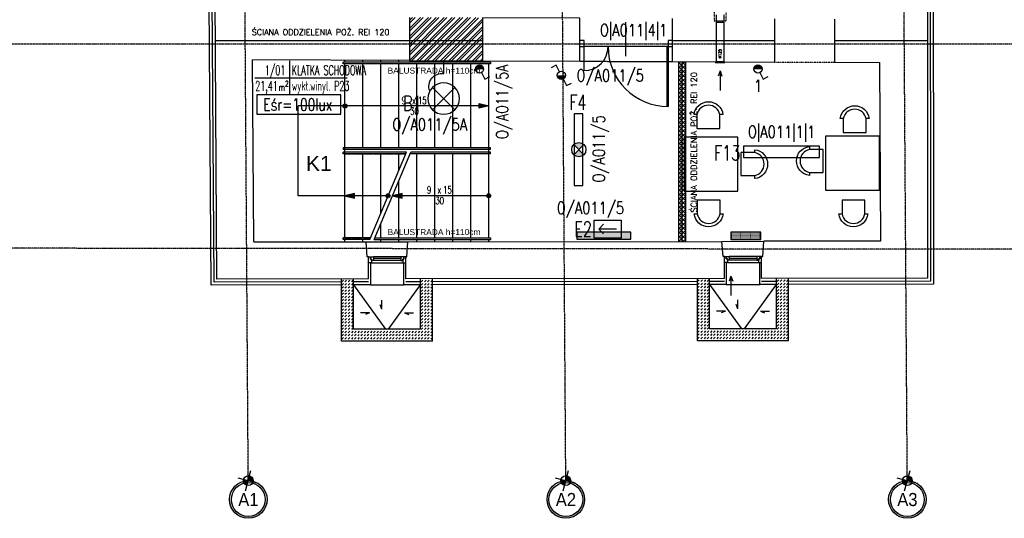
# Model space of a CAD drawing. Header units: inches. Extents: x -281236 to -70395, y 38777 to 102341.
# Tile 8 of 244: x -143289 to -141646, y 40369 to 41201. Entities that reach past the tile are written whole.
import ezdxf
from ezdxf.enums import TextEntityAlignment as Align

# ---------------------------------------------------------------- set-up
doc = ezdxf.new("R2010")
doc.units = ezdxf.units.IN
doc.header["$MEASUREMENT"] = 0
for name, pattern in [('CENTER', [2, 1.25, -0.25, 0.25, -0.25]), ('DASHDOT', [1, 0.5, -0.25, 0, -0.25]), ('DASHED2', [0.375, 0.25, -0.125])]:
    doc.linetypes.add(name, pattern=pattern)
doc.layers.get('0').update_dxf_attribs({"color": 101})
for name, color, linetype in [('beton_hatch', 145, 'Continuous'), ('Cieniutko', 8, 'Continuous'), ('Drz---drzwi', 5, 'Continuous'), ('E-90', 6, 'Continuous'), ('E-OPIS-POM', 6, 'Continuous'), ('E35', 6, 'Continuous'), ('E50', 3, 'Continuous'), ('Ele-balustrada', 64, 'Continuous'), ('Ins-ppoz-opis', 240, 'Continuous'), ('Ins-went', 141, 'Continuous'), ('Ins-went-opis', 141, 'Continuous'), ('Okn---okna', 5, 'Continuous'), ('Opis-spadki', 61, 'Continuous'), ('Os-osie glowne', 8, 'CENTER'), ('Os-osie-opis', 8, 'Continuous'), ('Sc-cegla pelna', 32, 'Continuous'), ('Sc-cegla pelna-hatch', 8, 'Continuous'), ('Sc-gazobeton', 45, 'Continuous'), ('Sc-izolacja term-obrys', 132, 'Continuous'), ('Sc-izolacja term-styropian', 151, 'STYROPIAN-KA'), ('Sc-nad', 5, 'DASHED2'), ('Sc-nadproza kon', 5, 'DASHED2'), ('Sch-opis', 51, 'Continuous'), ('Sch-widok', 12, 'Continuous'), ('Sch-widok-nad', 12, 'DASHED2'), ('studzienki_widok', 52, 'Continuous'), ('W-otwor-strop', 126, 'Continuous'), ('Wym-zew', 9, 'Continuous'), ('Wyp-grzejniki', 56, 'Continuous'), ('Wyp-meble', 155, 'Continuous')]:
    doc.layers.add(name, color=color, linetype=linetype)
doc.layers.add('ha_sc_proj', color=251, linetype='Continuous', lineweight=13)
doc.layers.get('Wym-zew').off()
doc.styles.add('dwg_opis duży', font='ARIAL.TTF', dxfattribs={"width": 0.9})
doc.styles.add('KA wymiar', font='romans.shx', dxfattribs={"width": 0.6})
doc.styles.add('ROMANS', font='romans', dxfattribs={"width": 0.85})
doc.styles.get("Standard").update_dxf_attribs({"font": 'romans.shx'})
doc.styles.add('TYTUL2', font='ARIAL.TTF')
doc.linetypes.add('BATTING', pattern='A,0.0001,-0.1,[134,ltypeshp.shx,S=0.1,R=0,X=-0.1,Y=0],-0.2,[134,ltypeshp.shx,S=0.1,R=180,X=0.1,Y=0],-0.1', length=0.4001)
doc.linetypes.add('STYROPIAN-KA', pattern='A,0.0001,-0.1,[135,ltypeshp.shx,S=0.1,R=0,X=-0.1,Y=0],0,[135,ltypeshp.shx,S=0.1,R=180,X=0.1,Y=0],-0.1', length=0.2001)
doc.linetypes.add('ZIGZAG', pattern='A,0.00254,-5.08,[131,ltypeshp.shx,S=5.08,R=0,X=-5.08,Y=0],-10.16,[131,ltypeshp.shx,S=5.08,R=180,X=5.08,Y=0],-5.08', length=20.32254)

# ---------------------------------------------------------------- blocks, each defined once
blk = doc.blocks.new('pow')
for p, q in [((0, 0.523), (0, -0.523)), ((-1.075, 0), (1.78, 0))]:
    blk.add_line(p, q)
at = {"style": 'KA wymiar', "width": 0.6}
for s, height, p in [('m', 0.21, (-0.333, -0.401)), ('2', 0.18, (-0.139, -0.27))]:
    blk.add_text(s, height=height, dxfattribs=at).set_placement(p)
for tag, p in [('01', (-0.131, 0.084)), ('000.00', (-0.364, -0.401))]:
    blk.add_attdef(tag, text='', height=0.3, dxfattribs=at).set_placement(p, align=Align.RIGHT)
for tag, p in [('POMIESZCZENIE', (0.071, 0.084)), ('POSADZKA', (0.071, -0.401))]:
    blk.add_attdef(tag, p, '', height=0.3, dxfattribs=at)
blk = doc.blocks.new('kier')
at = {"layer": 'E35', "ltscale": 0.2}
for p, q in [((7.8, 15), (15.9, 23.1)), ((37.6, 15), (7.8, 15)), ((7.8, 15), (15.9, 6.9))]:
    blk.add_line(p, q, dxfattribs=at)
blk.add_lwpolyline([(0, 30), (45, 30), (45, 0), (0, 0)], close=True, dxfattribs=at)
blk = doc.blocks.new('E_WYPUSTL')
at = {"layer": 'E35'}
for p, q in [((0.271, -0.115), (0.501, 0.115)), ((0.271, 0.115), (0.501, -0.115)), ((0, 0), (0.13, 0))]:
    blk.add_line(p, q, dxfattribs=at)
blk.add_circle((0.386, 0), 0.162, dxfattribs=at)
blk.add_arc((0.258, 0.022), 0.13, 67.6831, 189.6652, dxfattribs=at)
blk = doc.blocks.new('ozn_schody-strzałka8x16')
at = {"ltscale": 25}
blk.add_hatch(color=256, dxfattribs=at).paths.add_polyline_path([(0, 0), (-4, -16), (4, -16)])
blk.add_lwpolyline([(0, 0), (-4, -16), (4, -16)], close=True, dxfattribs=at)
blk = doc.blocks.new('ozn_schody-kółko_d14')
at = {"ltscale": 25}
h = blk.add_hatch(color=256, dxfattribs=at)
edge = h.paths.add_edge_path()
edge.add_arc((0, 0), 3.33, 0, 360)
at = {"ltscale": 7}
blk.add_circle((0, 0), 3.33, dxfattribs=at)
blk = doc.blocks.new('ozn_opis-schodów1-rzut')
at = {"style": 'ROMANS', "width": 0.7}
blk.add_text('x', height=12, dxfattribs=at).set_placement((-3.3, 3))
at = {"ltscale": 25, "style": 'ROMANS', "width": 0.7}
blk.add_attdef('Ilość', text='', height=12, dxfattribs=at).set_placement((-7.7, 3), align=Align.RIGHT)
blk.add_attdef('Wysokość', (6.2, 3), '', height=12, dxfattribs=at)
blk.add_attdef('Długość', text='', height=12, dxfattribs=at).set_placement((0.4, -15), align=Align.CENTER)
blk = doc.blocks.new('_DKGJHF')
at = {"ltscale": 7}
for p, q in [((-21.1, -77), (35.9, -77)), ((-5, -145.5), (-105, -145.5)), ((-5, -147.5), (-105, -147.5))]:
    blk.add_line(p, q, dxfattribs=at)
for points in [[(5, -7.5), (5, 0), (-5, 0), (-5, -7.5)], [(5, -155), (5, -147.5), (-5, -147.5), (-5, -155)]]:
    blk.add_lwpolyline(points, close=True, dxfattribs=at)
for points in [[(-45, -7.5), (-5, -7.5)], [(-5, -147.5), (-5, -7.5)]]:
    blk.add_lwpolyline(points, dxfattribs=at)
for centre, radius, start, end in [((-5, -7.5), 40, 180, 270), ((-5, -147.5), 100, 90, 180)]:
    blk.add_arc(centre, radius, start, end)
blk = doc.blocks.new('ramiak62')
at = {"layer": 'Okn---okna'}
for p, q in [((0, 54), (0, 8)), ((3, 54), (3, 8)), ((6, 54), (6, 8)), ((10, 5), (10, 57))]:
    blk.add_line(p, q, dxfattribs=at)
for points in [[(10, 57), (10, 62), (0, 62), (0, 59), (4, 59), (4, 57)], [(6, 54), (6, 57), (4, 57), (4, 59), (0, 59), (0, 57), (0, 54)], [(6, 8), (6, 5), (4, 5), (4, 3), (0, 3), (0, 5), (0, 8)], [(10, 5), (10, 0), (0, 0), (0, 3), (4, 3), (4, 5)]]:
    blk.add_lwpolyline(points, close=True, dxfattribs=at)
blk = doc.blocks.new('0630_STRZAŁKA')
at = {"ltscale": 0.5}
for points in [[(0, 0), (-3, -8.6)], [(0, 0), (0, -32.4)], [(0, 0), (3, -8.6)]]:
    blk.add_lwpolyline(points, dxfattribs=at)
blk = doc.blocks.new('_opis_osi_liczbowy')
blk.add_hatch(color=256).paths.add_polyline_path([(32, 32), (32, 28.8, -1), (32, -28.8), (32, -32, 1)])
at = {"layer": 'Defpoints'}
h = blk.add_hatch(color=256, dxfattribs=at)
h.paths.add_polyline_path([(-2.2, -8, 0.414214), (8, -2.2), (0, 0)])
h.paths.add_polyline_path([(-8, 2.2), (0, 0), (2.2, 8, 0.414214)])
for radius in [32, 28.8]:
    blk.add_circle((32, 0), radius)
for p, q in [((4.6, 17.3), (-4.6, -17.3)), ((17.3, -4.6), (-17.3, 4.6))]:
    blk.add_line(p, q, dxfattribs=at)
blk.add_circle((0, 0), 8.32, dxfattribs=at)
at = {"style": 'dwg_opis duży', "width": 0.9}
blk.add_attdef('AXNAMEH', text='', height=22.4, rotation=90, dxfattribs=at).set_placement((32, 0), align=Align.MIDDLE_CENTER)
blk = doc.blocks.new('_vxkdjhgkljhkgjhk')
for q in [(14, 6), (30.2, 0)]:
    blk.add_line((0, 0), q)
blk = doc.blocks.new('G_50')
at = {"layer": 'Wyp-grzejniki'}
h = blk.add_hatch(dxfattribs=at)
h.set_pattern_fill('DOTS', color=256, scale=0.5, angle=180, style=0)
h.set_pattern_definition([(180, (77492.90915, -37873.9399), (-0.396875, -0.79375), [0, -0.79375])])
h.paths.add_polyline_path([(0, 0), (-12, 0), (-12, -50), (0, -50)])
blk.add_lwpolyline([(-12, -50), (0, -50), (0, 0), (-12, 0)], close=True, dxfattribs=at)
blk = doc.blocks.new('G_90')
at = {"layer": 'Wyp-grzejniki'}
h = blk.add_hatch(dxfattribs=at)
h.set_pattern_fill('DOTS', color=256, scale=0.5, angle=90, style=0)
h.set_pattern_definition([(90, (-37823.9399, -77504.90915), (-0.79375, 0.396875), [0, -0.79375])])
h.paths.add_polyline_path([(90, -12), (90, 0), (0, 0), (0, -12)])
blk.add_lwpolyline([(0, 0), (0, -12), (90, -12), (90, 0)], close=True, dxfattribs=at)

msp = doc.modelspace()

# ---------------------------------------------------------------- hatches: boundary and pattern name
at = {"layer": 'beton_hatch'}
h = msp.add_hatch(dxfattribs=at)
h.set_pattern_fill('DASH', color=256, scale=30, angle=-135, style=0)
h.set_pattern_definition([(225, (-185344.802, -101006.8716), (-2e-15, -5.30330086), [3.75, -3.75])])
h.paths.add_polyline_path([(-142673.26, 40664.97), (-142673.26, 40684.97), (-142678.26, 40684.97), (-142678.26, 40664.97)])
h.paths.add_polyline_path([(-142599.76, 40768.82), (-142619.76, 40768.8), (-142619.76, 40684.97), (-142673.26, 40684.97), (-142673.26, 40664.97), (-142599.76, 40664.97)])
h.paths.add_polyline_path([(-142731.76, 40768.68), (-142751.76, 40768.67), (-142751.76, 40664.97), (-142678.26, 40664.97), (-142678.26, 40684.97), (-142731.76, 40684.97)])
h = msp.add_hatch(dxfattribs=at)
h.set_pattern_fill('DASH', color=256, scale=30, angle=-135, style=0)
h.set_pattern_definition([(225, (-184750.8147, -101006.296), (-2e-15, -5.30330086), [3.75, -3.75])])
h.paths.add_polyline_path([(-142079.28, 40665.54), (-142079.28, 40685.54), (-142084.28, 40685.54), (-142084.28, 40665.54)])
h.paths.add_polyline_path([(-142005.78, 40769.39), (-142025.78, 40769.37), (-142025.78, 40685.54), (-142079.28, 40685.54), (-142079.28, 40665.54), (-142005.78, 40665.54)])
h.paths.add_polyline_path([(-142137.78, 40769.26), (-142157.78, 40769.24), (-142157.78, 40665.54), (-142084.28, 40665.54), (-142084.28, 40685.54), (-142137.78, 40685.54)])
at = {"layer": 'E35'}
for points in [[(-142514.62, 41119.05, 1), (-142528.12, 41119.05)], [(-142049.93, 41119.05, 1), (-142063.43, 41119.05)], [(-142391.71, 41108.41, 0.4142136), (-142384.96, 41101.66, 0.4142136), (-142378.21, 41108.41)]]:
    msp.add_hatch(color=256, dxfattribs=at).paths.add_polyline_path(points)
h = msp.add_hatch(color=256, dxfattribs=at)
edge = h.paths.add_edge_path()
edge.add_arc((-142355.71, 40984.36), 11.88, 225, 315)
edge.add_line((-142347.31, 40975.96), (-142355.71, 40984.36))
edge.add_line((-142355.71, 40984.36), (-142364.11, 40975.96))
edge = h.paths.add_edge_path()
edge.add_arc((-142355.71, 40984.36), 11.88, 45, 135)
edge.add_line((-142364.11, 40992.76), (-142355.71, 40984.36))
edge.add_line((-142355.71, 40984.36), (-142347.31, 40992.76))
at = {"layer": 'ha_sc_proj', "linetype": 'Continuous', "ltscale": 10}
h = msp.add_hatch(dxfattribs=at)
h.set_pattern_fill('ANSI37', color=256, scale=40, style=0)
h.set_pattern_definition([(45, (0.613, 0), (-3.5355339, 3.5355339), []), (135, (0.613, 0), (-3.5355339, -3.5355339), [])])
h.paths.add_polyline_path([(-142177.53, 41131.26), (-142189.53, 41131.31), (-142189.53, 40831.26), (-142177.53, 40831.28)])
at = {"layer": 'Sc-cegla pelna-hatch'}
h = msp.add_hatch(dxfattribs=at)
h.set_pattern_fill('ANSI32', color=256, scale=25, style=0)
h.set_pattern_definition([(45, (0.613, 0), (-6.6291261, 6.6291261), []), (45, (5.032, 0), (-6.6291261, 6.6291261), [])])
h.paths.add_polyline_path([(-142516.56, 41204.64), (-142638.56, 41205.14), (-142638.56, 41133.14), (-142516.56, 41132.64)])

# ---------------------------------------------------------------- linework, layer by layer
at = {"layer": 'Cieniutko'}
for p, q in [((-142731.76, 40758.68), (-142678.26, 40684.97)), ((-142673.26, 40684.97), (-142619.76, 40758.79)), ((-142137.78, 40759.26), (-142084.28, 40685.54)), ((-142079.28, 40685.54), (-142025.78, 40759.37))]:
    msp.add_line(p, q, dxfattribs=at)
at = {"layer": 'E35'}
for p, q in [((-142393.5, 41125.48), (-142402.04, 41121.21)), ((-142387.98, 41114.45), (-142393.5, 41125.48)), ((-142514.62, 41119.05), (-142528.12, 41119.05)), ((-142518.35, 41113.02), (-142512.82, 41101.98)), ((-142512.82, 41101.98), (-142504.29, 41106.26)), ((-142049.93, 41119.05), (-142063.43, 41119.05)), ((-142053.66, 41113.02), (-142048.13, 41101.98)), ((-142048.13, 41101.98), (-142039.6, 41106.26)), ((-142381.93, 41102.38), (-142376.41, 41091.34)), ((-142376.41, 41091.34), (-142367.87, 41095.62)), ((-142363.63, 41044.21), (-142363.63, 40924.51)), ((-142347.31, 40992.76), (-142364.11, 40975.96)), ((-142347.31, 40975.96), (-142364.11, 40992.76))]:
    msp.add_line(p, q, dxfattribs=at)
at = {"layer": 'E35', "linetype": 'Continuous', "ltscale": 0.3}
msp.add_lwpolyline([(-142893.4, 41043.76), (-142753.07, 41043.76), (-142753.07, 41076.04), (-142893.4, 41076.04)], close=True, dxfattribs=at)
at = {"layer": 'E35'}
for points in [[(-142363.63, 41044.21), (-142363.63, 40924.51), (-142348.78, 40924.51), (-142348.78, 41044.21)], [(-142080.57, 40971.11), (-141953.97, 40971.11), (-141953.97, 40990.11), (-142080.57, 40990.11)]]:
    msp.add_lwpolyline(points, close=True, dxfattribs=at)
for centre, radius in [((-142521.37, 41119.05), 6.75), ((-142056.68, 41119.05), 6.75), ((-142384.96, 41108.41), 6.75), ((-142355.71, 40984.36), 11.88)]:
    msp.add_circle(centre, radius, dxfattribs=at)
at = {"layer": 'Ele-balustrada'}
for p, q in [((-142503.11, 41130.36), (-142749.11, 41130.36)), ((-142749.11, 41127.36), (-142749.11, 41130.36)), ((-142503.11, 41127.36), (-142749.11, 41127.36)), ((-142503.11, 41130.36), (-142503.11, 41127.36)), ((-142503.11, 40987.36), (-142749.11, 40987.36)), ((-142749.11, 40987.36), (-142749.11, 40984.36)), ((-142503.11, 40984.36), (-142749.11, 40984.36)), ((-142749.11, 40977.36), (-142749.11, 40980.36)), ((-142644.77, 40977.36), (-142749.11, 40977.36)), ((-142503.11, 40977.36), (-142637.18, 40977.36)), ((-142503.11, 40980.36), (-142635.92, 40980.36)), ((-142503.11, 40984.36), (-142503.11, 40987.36)), ((-142703.45, 40837.36), (-142749.11, 40837.36)), ((-142749.11, 40834.36), (-142749.11, 40837.36)), ((-142704.71, 40834.36), (-142749.11, 40834.36)), ((-142697.12, 40834.36), (-142503.11, 40834.36)), ((-142695.86, 40837.36), (-142503.11, 40837.36)), ((-142503.11, 40837.36), (-142503.11, 40834.36))]:
    msp.add_line(p, q, dxfattribs=at)
for points in [[(-142643.51, 40980.36), (-142749.11, 40980.36)], [(-142503.11, 40977.36), (-142503.11, 40980.36)]]:
    msp.add_lwpolyline(points, dxfattribs=at)
at = {"layer": 'Ins-ppoz-opis', "linetype": 'ZIGZAG', "ltscale": 0.025}
msp.add_line((-142183.63, 41131.29), (-142183.63, 40831.27), dxfattribs=at)
for points in [[(-142516.56, 41165.75), (-142962.34, 41165.75)], [(-142028.85, 41165.75), (-142199.85, 41165.75)], [(-141773.83, 41165.75), (-141928.85, 41165.75)]]:
    msp.add_lwpolyline(points, dxfattribs=at)
at = {"layer": 'Ins-went'}
for p, q in [((-142126.2, 41209.66), (-142126.2, 41197.16)), ((-142113.7, 41209.66), (-142113.7, 41197.16)), ((-142113.7, 41197.16), (-142126.2, 41197.16)), ((-142126.2, 41197.16), (-142113.7, 41197.16)), ((-142126.2, 41197.16), (-142126.2, 41131.06)), ((-142113.7, 41197.16), (-142113.7, 41131.06)), ((-142111.95, 41129.06), (-142127.95, 41129.06)), ((-142113.7, 41131.06), (-142126.2, 41131.06)), ((-142126.2, 41131.06), (-142126.2, 41129.06)), ((-142113.7, 41131.06), (-142113.7, 41129.06))]:
    msp.add_line(p, q, dxfattribs=at)
at = {"layer": 'Okn---okna'}
for p, q in [((-142710.82, 40830.72), (-142640.86, 40830.79)), ((-142116.86, 40831.34), (-142046.85, 40831.41)), ((-142703.68, 40758.71), (-142647.68, 40758.76)), ((-142109.69, 40759.28), (-142053.69, 40759.34))]:
    msp.add_line(p, q, dxfattribs=at)
at = {"layer": 'Os-osie glowne'}
for p, q in [((-142907.44, 40431.76), (-142935.84, 44583.07)), ((-142377.42, 40431.76), (-142405.82, 44583.07)), ((-141807.41, 40431.76), (-141835.81, 44583.07)), ((-138190.25, 40814.38), (-143378.77, 40819.86))]:
    msp.add_line(p, q, dxfattribs=at)
msp.add_lwpolyline([(-143378.77, 41161.16), (-138190.25, 41161.16)], dxfattribs=at)
at = {"layer": 'Sc-cegla pelna'}
for p, q in [((-141774.11, 41449.59), (-141773.45, 40769.61)), ((-142959.69, 40768.46), (-142964, 41414.31)), ((-142199.85, 41203.35), (-142199.85, 41131.35)), ((-142028.85, 41202.66), (-142028.85, 41130.66)), ((-141928.85, 41202.25), (-141928.85, 41130.25)), ((-142898.1, 40830.52), (-142900.13, 41134.21)), ((-142199.85, 41131.35), (-142028.85, 41130.66)), ((-142189.53, 41131.31), (-142189.53, 40831.26)), ((-142177.53, 41131.27), (-142177.53, 40831.27)), ((-141928.85, 41130.25), (-141853.8, 41129.94)), ((-142898.1, 40830.52), (-142710.82, 40830.72)), ((-142640.86, 40830.79), (-142116.86, 40831.34)), ((-142706.68, 40768.71), (-142959.69, 40768.46)), ((-142112.69, 40769.28), (-142644.68, 40768.77)), ((-141773.45, 40769.61), (-142050.69, 40769.34))]:
    msp.add_line(p, q, dxfattribs=at)
for points in [[(-142638.56, 41205.14), (-142638.56, 41133.14)], [(-142516.56, 41132.64), (-142353.85, 41131.98), (-142353.85, 41203.98), (-142516.56, 41204.64)], [(-142516.56, 41204.64), (-142516.56, 41132.64)], [(-142638.56, 41133.14), (-142900.13, 41134.21)], [(-141853.8, 41129.94), (-141852.15, 40831.62), (-142046.85, 40831.41)], [(-142706.68, 40768.71), (-142706.68, 40805.53), (-142708.8, 40805.52), (-142710.82, 40830.72)], [(-142644.68, 40768.77), (-142644.68, 40805.46), (-142642.8, 40805.47), (-142640.86, 40830.79)], [(-142112.69, 40769.28), (-142112.69, 40805.98), (-142114.82, 40805.97), (-142116.86, 40831.34)], [(-142050.69, 40769.29), (-142050.69, 40805.91), (-142048.82, 40805.91), (-142046.85, 40831.41)]]:
    msp.add_lwpolyline(points, dxfattribs=at)
at = {"layer": 'Sc-gazobeton'}
msp.add_lwpolyline([(-142638.56, 41133.14), (-142516.56, 41132.64)], dxfattribs=at)
at = {"layer": 'Sc-izolacja term-obrys'}
for points in [[(-141764.06, 41400.54), (-141763.44, 40759.62), (-142005.78, 40759.39)], [(-142751.76, 40758.67), (-142969.62, 40758.45), (-142973.84, 41390.11)], [(-142703.68, 40795.46), (-142703.68, 40758.71), (-142731.76, 40758.68)], [(-142619.76, 40758.79), (-142647.68, 40758.76), (-142647.68, 40795.46)], [(-142109.69, 40795.91), (-142109.69, 40759.28), (-142137.78, 40759.26)], [(-142025.78, 40759.37), (-142053.69, 40759.34), (-142053.69, 40795.91)], [(-142157.78, 40759.24), (-142599.76, 40758.81)]]:
    msp.add_lwpolyline(points, dxfattribs=at)
at = {"layer": 'Sc-izolacja term-styropian', "linetype": 'BATTING', "ltscale": 0.25}
for p, q in [((-142964.65, 40763.46), (-142968.84, 41390.11)), ((-142751.76, 40763.67), (-142964.65, 40763.46)), ((-142706.68, 40763.71), (-142731.76, 40763.68)), ((-142619.76, 40763.79), (-142644.68, 40763.77)), ((-142157.78, 40764.24), (-142599.76, 40763.81)), ((-142112.69, 40764.28), (-142137.78, 40764.26))]:
    msp.add_line(p, q, dxfattribs=at)
for points in [[(-141769.06, 41400.54), (-141768.44, 40764.61), (-142005.78, 40764.39)], [(-142025.78, 40764.37), (-142050.69, 40764.34)]]:
    msp.add_lwpolyline(points, dxfattribs=at)
at = {"layer": 'Sc-nad', "ltscale": 4}
msp.add_line((-142353.85, 41131.98), (-142199.85, 41131.35), dxfattribs=at)
at = {"layer": 'Sc-nadproza kon', "linetype": 'DASHDOT', "ltscale": 0.5}
msp.add_line((-142028.85, 41130.66), (-141928.85, 41130.25), dxfattribs=at)
at = {"layer": 'Sch-opis'}
for p, q in [((-142506.11, 41057.36), (-142824.11, 41057.36)), ((-142704.71, 40834.36), (-142643.51, 40980.36)), ((-142697.12, 40834.36), (-142635.92, 40980.36))]:
    msp.add_line(p, q, dxfattribs=at)
for points in [[(-142674.11, 40907.36), (-142824.11, 40907.36), (-142824.11, 41057.36)], [(-142506.11, 40907.36), (-142666.52, 40907.36)]]:
    msp.add_lwpolyline(points, dxfattribs=at)
at = {"layer": 'Sch-widok'}
for p, q in [((-142506.11, 40977.36), (-142637.18, 40977.36)), ((-142695.86, 40837.36), (-142506.11, 40837.36))]:
    msp.add_line(p, q, dxfattribs=at)
for points in [[(-142626.11, 40837.36), (-142626.11, 40977.36)], [(-142596.11, 40837.36), (-142596.11, 40977.36)], [(-142566.11, 40837.36), (-142566.11, 40977.36)], [(-142536.11, 40837.36), (-142536.11, 40977.36)], [(-142506.11, 40837.36), (-142506.11, 40987.36)], [(-142656.11, 40837.36), (-142656.11, 40932.19)], [(-142686.11, 40837.36), (-142686.11, 40860.62)], [(-142686.11, 40830.74), (-142686.11, 40834.36)], [(-142656.11, 40830.78), (-142656.11, 40834.36)], [(-142626.11, 40830.81), (-142626.11, 40834.36)], [(-142596.11, 40830.84), (-142596.11, 40834.36)], [(-142566.11, 40830.87), (-142566.11, 40834.36)], [(-142536.11, 40830.9), (-142536.11, 40834.36)], [(-142506.11, 40830.93), (-142506.11, 40834.36)]]:
    msp.add_lwpolyline(points, dxfattribs=at)
at = {"layer": 'Sch-widok-nad', "ltscale": 2}
for p, q in [((-142746.11, 41130.36), (-142746.11, 41133.58)), ((-142716.11, 41130.36), (-142716.11, 41133.46)), ((-142686.11, 41130.36), (-142686.11, 41133.33)), ((-142656.11, 41130.36), (-142656.11, 41133.21)), ((-142626.11, 41130.36), (-142626.11, 41133.09)), ((-142596.11, 41130.36), (-142596.11, 41132.97)), ((-142566.11, 41130.36), (-142566.11, 41132.85)), ((-142536.11, 41130.36), (-142536.11, 41132.72)), ((-142506.11, 41130.36), (-142506.11, 41132.6)), ((-142506.11, 40987.36), (-142746.11, 40987.36)), ((-142746.11, 40977.36), (-142644.77, 40977.36)), ((-142746.11, 40837.36), (-142703.45, 40837.36))]:
    msp.add_line(p, q, dxfattribs=at)
at = {"layer": 'Sch-widok-nad'}
for p, q in [((-142506.11, 41127.36), (-142746.11, 41127.36)), ((-142746.11, 40987.36), (-142746.11, 41127.36)), ((-142716.11, 40987.36), (-142716.11, 41127.36)), ((-142686.11, 40987.36), (-142686.11, 41127.36)), ((-142656.11, 40987.36), (-142656.11, 41127.36)), ((-142626.11, 40987.36), (-142626.11, 41127.36)), ((-142596.11, 40987.36), (-142596.11, 41127.36)), ((-142566.11, 40987.36), (-142566.11, 41127.36)), ((-142536.11, 40987.36), (-142536.11, 41127.36)), ((-142506.11, 40987.36), (-142506.11, 41127.36))]:
    msp.add_line(p, q, dxfattribs=at)
for points in [[(-142746.11, 40837.36), (-142746.11, 40987.36)], [(-142716.11, 40837.36), (-142716.11, 40977.36)], [(-142686.11, 40878.73), (-142686.11, 40977.36)], [(-142656.11, 40950.3), (-142656.11, 40977.36)]]:
    msp.add_lwpolyline(points, dxfattribs=at)
at = {"layer": 'Sch-widok-nad', "ltscale": 2}
for points in [[(-142746.11, 40830.68), (-142746.11, 40834.36)], [(-142716.11, 40830.71), (-142716.11, 40834.36)]]:
    msp.add_lwpolyline(points, dxfattribs=at)
at = {"layer": 'studzienki_widok'}
for p, q in [((-142751.76, 40664.97), (-142751.76, 40768.67)), ((-142731.76, 40684.97), (-142731.76, 40768.68)), ((-142619.76, 40684.97), (-142619.76, 40768.79)), ((-142599.76, 40664.97), (-142599.76, 40768.81)), ((-142157.78, 40665.54), (-142157.78, 40769.24)), ((-142137.78, 40685.54), (-142137.78, 40769.26)), ((-142025.78, 40685.54), (-142025.78, 40769.37)), ((-142005.78, 40665.54), (-142005.78, 40769.39)), ((-142619.76, 40684.97), (-142731.76, 40684.97)), ((-142025.78, 40685.54), (-142137.78, 40685.54)), ((-142599.76, 40664.97), (-142751.76, 40664.97)), ((-142005.78, 40665.54), (-142157.78, 40665.54))]:
    msp.add_line(p, q, dxfattribs=at)
at = {"layer": 'W-otwor-strop', "linetype": 'DASHED2', "ltscale": 0.3}
msp.add_lwpolyline([(-142130.02, 41199.63), (-142110.02, 41199.63), (-142110.02, 41219.63), (-142130.02, 41219.63)], close=True, dxfattribs=at)
at = {"layer": 'Wyp-meble', "elevation": -2}
for points in [[(-142158.53, 41042.81), (-142163.44, 41042.81, -0.8950139), (-142115.19, 41042.81), (-142120.38, 41042.81, 0.8255392), (-142158.46, 41042.78), (-142158.46, 41019.83), (-142120.38, 41019.83), (-142120.38, 41042.81)], [(-141914.39, 41036.11), (-141919.3, 41036.11, -0.8950139), (-141871.06, 41036.11), (-141876.25, 41036.11, 0.8255392), (-141914.33, 41036.07), (-141914.33, 41013.12), (-141876.25, 41013.12), (-141876.25, 41036.11)], [(-141970.8, 40946.31), (-141970.8, 40941.41, -0.8950139), (-141970.8, 40989.65), (-141970.8, 40984.46, 0.8255392), (-141970.77, 40946.38), (-141947.82, 40946.38), (-141947.82, 40984.46), (-141970.8, 40984.46)], [(-142119.86, 40877.02), (-142114.95, 40877.02, -0.8950139), (-142163.2, 40877.02), (-142158.01, 40877.02, 0.8255392), (-142119.93, 40877.05), (-142119.93, 40900), (-142158.01, 40900), (-142158.01, 40877.02)], [(-141878.24, 40877.02), (-141873.34, 40877.02, -0.8950139), (-141921.58, 40877.02), (-141916.39, 40877.02, 0.8255392), (-141878.31, 40877.05), (-141878.31, 40900), (-141916.39, 40900), (-141916.39, 40877.02)]]:
    msp.add_lwpolyline(points, format="xyb", dxfattribs=at)
at = {"layer": 'Wyp-meble'}
for points in [[(-142180.14, 40915.32), (-142090.14, 40915.32), (-142090.14, 41005.32), (-142180.14, 41005.32)], [(-141943.73, 40916.63), (-141853.73, 40916.63), (-141853.73, 41006.63), (-141943.73, 41006.63)]]:
    msp.add_lwpolyline(points, close=True, dxfattribs=at)
msp.add_lwpolyline([(-142062.15, 40979.43), (-142062.15, 40984.34, -0.8950139), (-142062.15, 40936.09), (-142062.15, 40941.28, 0.8255392), (-142062.19, 40979.36), (-142085.14, 40979.36), (-142085.14, 40941.28), (-142062.15, 40941.28)], format="xyb", dxfattribs=at)

# ---------------------------------------------------------------- block references
at = {"layer": 'Cieniutko', "linetype": 'Continuous', "yscale": 0.5, "zscale": 0.5}
for p, xscale, rotation in [((-142684.28, 40718.12), 0.5, 90), ((-142090.3, 40718.7), 0.5, 90), ((-142704.99, 40712.28), 0.5, 180), ((-142646.54, 40712.28), -0.5, 180), ((-142111, 40714.82), 0.5, 180), ((-142052.55, 40714.82), -0.5, 180)]:
    msp.add_blockref('_vxkdjhgkljhkgjhk', p, dxfattribs=dict(at, xscale=xscale, rotation=rotation))
at = {"layer": 'Drz---drzwi', "rotation": 90}
msp.add_blockref('_DKGJHF', (-142354.35, 41161.33), dxfattribs=at)
at = {"layer": 'E-OPIS-POM', "xscale": 54, "yscale": 54, "zscale": 54}
msp.add_blockref('pow', (-142838.6, 41104.28), dxfattribs=at).add_auto_attribs({'000.00': '21,41', '01': '1/01', 'POMIESZCZENIE': 'KLATKA SCHODOWA', 'POSADZKA': 'wykł.winyl. P23'})
at = {"layer": 'E35', "xscale": -162, "yscale": 162, "zscale": 161.9999999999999, "rotation": 90}
msp.add_blockref('E_WYPUSTL', (-142581.35, 41132.16), dxfattribs=at)
at = {"layer": 'E50'}
msp.add_blockref('kier', (-142330.23, 40836.85), dxfattribs=at)
at = {"layer": 'Ins-went-opis'}
for p in [(-142120.02, 41115.74), (-142101.84, 40773.24)]:
    msp.add_blockref('0630_STRZAŁKA', p, dxfattribs=at)
at = {"layer": 'Okn---okna', "rotation": 270}
for p in [(-142706.68, 40805.46), (-142112.69, 40805.91)]:
    msp.add_blockref('ramiak62', p, dxfattribs=at)
at = {"layer": 'Os-osie-opis'}
ref = msp.add_blockref('_opis_osi_liczbowy', (-142907.44, 40431.76), dxfattribs=dict(at, xscale=0.9799999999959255, yscale=0.9799999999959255, zscale=0.9799999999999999, rotation=270))
ref.add_attrib('AXNAMEH', 'A1', dxfattribs={"layer": '0', "height": 21.952, "style": 'dwg_opis duży', "width": 0.9}).set_placement((-142907.29, 40400.41), align=Align.MIDDLE_CENTER)
ref = msp.add_blockref('_opis_osi_liczbowy', (-142377.42, 40431.76), dxfattribs=dict(at, xscale=0.9799999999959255, yscale=0.9799999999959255, zscale=0.9799999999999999, rotation=270))
ref.add_attrib('AXNAMEH', 'A2', dxfattribs={"layer": '0', "height": 21.952, "style": 'dwg_opis duży', "width": 0.9}).set_placement((-142377.28, 40400.41), align=Align.MIDDLE_CENTER)
ref = msp.add_blockref('_opis_osi_liczbowy', (-141807.41, 40431.76), dxfattribs=dict(at, xscale=0.9799999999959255, yscale=0.9799999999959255, zscale=0.9799999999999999, rotation=270))
ref.add_attrib('AXNAMEH', 'A3', dxfattribs={"layer": '0', "height": 21.952, "style": 'dwg_opis duży', "width": 0.9}).set_placement((-141807.26, 40400.41), align=Align.MIDDLE_CENTER)
at = {"layer": 'Sch-opis'}
ref = msp.add_blockref('ozn_opis-schodów1-rzut', (-142630.44, 41057.52), dxfattribs=at)
ref.add_attrib('Ilość', '9', dxfattribs={"layer": '0', "ltscale": 25, "height": 12, "style": 'ROMANS', "width": 0.7}).set_placement((-142644.19, 41060.52), align=Align.RIGHT)
ref.add_attrib('Wysokość', '15', (-142624.22, 41060.52), dxfattribs={"layer": '0', "ltscale": 25, "height": 12, "style": 'ROMANS', "width": 0.7})
ref.add_attrib('Długość', '30', dxfattribs={"layer": '0', "ltscale": 25, "height": 12, "style": 'ROMANS', "width": 0.7}).set_placement((-142630.03, 41042.52), align=Align.CENTER)
for p in [(-142746.11, 41057.36), (-142674.11, 40907.36), (-142506.11, 40907.36)]:
    msp.add_blockref('ozn_schody-kółko_d14', p, dxfattribs=at)
at = {"layer": 'Sch-opis', "xscale": -1, "rotation": 270}
msp.add_blockref('ozn_schody-strzałka8x16', (-142506.11, 41057.36), dxfattribs=at)
at = {"layer": 'Sch-opis'}
ref = msp.add_blockref('ozn_opis-schodów1-rzut', (-142588.38, 40908.3), dxfattribs=at)
ref.add_attrib('Ilość', '9', dxfattribs={"layer": '0', "ltscale": 25, "height": 12, "style": 'ROMANS', "width": 0.7}).set_placement((-142602.12, 40911.3), align=Align.RIGHT)
ref.add_attrib('Wysokość', '15', (-142582.16, 40911.3), dxfattribs={"layer": '0', "ltscale": 25, "height": 12, "style": 'ROMANS', "width": 0.7})
ref.add_attrib('Długość', '30', dxfattribs={"layer": '0', "ltscale": 25, "height": 12, "style": 'ROMANS', "width": 0.7}).set_placement((-142587.96, 40893.3), align=Align.CENTER)
at = {"layer": 'Sch-opis', "rotation": 90}
for p in [(-142746.11, 40907.36), (-142666.52, 40907.36)]:
    msp.add_blockref('ozn_schody-strzałka8x16', p, dxfattribs=at)
at = {"layer": 'Wym-zew'}
msp.add_blockref('G_90', (-142358.88, 40846.8), dxfattribs=at)
at = {"layer": 'Wym-zew', "rotation": 90}
msp.add_blockref('G_50', (-142101.79, 40846.4), dxfattribs=at)

# ---------------------------------------------------------------- texts
at = {"layer": 'E-90', "style": 'ROMANS'}
for s, rotation, width, p in [('O|A011|4|1', 0, 0.8, (-142264.29, 41182.49)), ('O/A011/5', 360, 0.8, (-142303.4, 41106.7)), ('O/A011/5A', 90, 0.8, (-142482.31, 41064.39)), ('1', 0, 0.8, (-142056.68, 41091.06)), ('Eśr=100lux', 360, 0.75, (-142824.75, 41059.61)), ('O/A011/5A', 0, 0.8, (-142604.6, 41024.8)), ('O/A011/5', 90, 0.8, (-142321.02, 40985.7)), ('O|A011|1|1', 0, 0.8, (-142017.27, 41012.74)), ('O/A011/5', 0, 0.8, (-142336.29, 40885.63))]:
    msp.add_text(s, height=20, rotation=rotation, dxfattribs=dict(at, width=width)).set_placement(p, align=Align.MIDDLE)
at = {"layer": 'E35', "style": 'ROMANS', "width": 0.7}
for s, p in [('B1', (-142633.7, 41061.89)), ('F4', (-142357.21, 41063.53)), ('F13', (-142108.16, 40979.01)), ('E2', (-142348.57, 40851.85))]:
    msp.add_text(s, height=25, dxfattribs=at).set_placement(p, align=Align.MIDDLE)
at = {"layer": 'Ins-ppoz-opis', "linetype": 'ZIGZAG', "ltscale": 0.038, "insert": (-142901.65, 41180.45), "char_height": 9.8, "width": 330.3997, "attachment_point": 4, "line_spacing_factor": 0.333333}
msp.add_mtext('{\\Fromans|c238;ŚCIANA ODDZIELENIA POŻ. REI 120}', dxfattribs=at)
at = {"layer": 'Ins-ppoz-opis', "linetype": 'ZIGZAG', "ltscale": 0.038, "insert": (-142163.61, 41113.75), "char_height": 10, "width": 330.3997, "attachment_point": 6, "rotation": 90, "line_spacing_factor": 0.333333}
msp.add_mtext('{\\Fromans|c238;ŚCIANA ODDZIELENIA POŻ. REI 120}', dxfattribs=at)
at = {"layer": 'Ins-went', "style": 'ROMANS', "width": 0.85}
msp.add_text('%%C125', height=5, rotation=90, dxfattribs=at).set_placement((-142117.62, 41136.71, 0))
at = {"layer": 'Opis-spadki', "style": 'TYTUL2'}
msp.add_text('K1', height=25, dxfattribs=at).set_placement((-142789.74, 40961.38), align=Align.MIDDLE)
at = {"layer": 'Sch-opis', "style": 'TYTUL2'}
for p in [(-142674.8, 41111.32), (-142674.8, 40841.79)]:
    msp.add_text('BALUSTRADA h=110cm', height=10, dxfattribs=at).set_placement(p)

doc.saveas('drawing.dxf')
